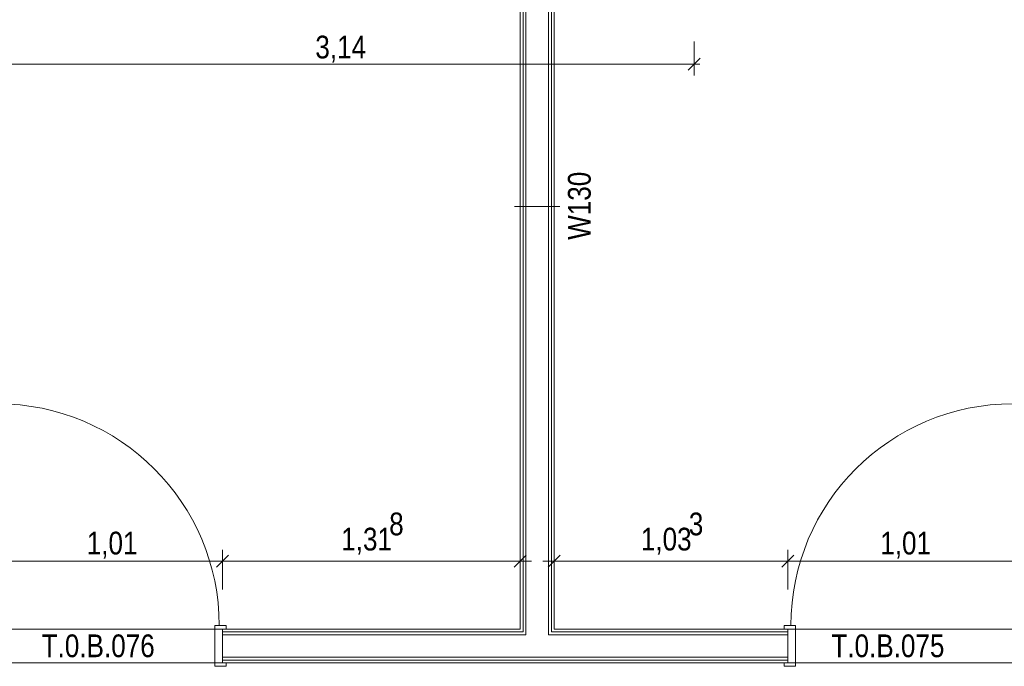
# Model space of a CAD drawing. Extents: x -720 to 300, y 62 to 1162.
# Tile 57 of 143: x -600 to -512, y 902 to 960. Entities that reach past the tile are written whole.
import ezdxf
from ezdxf.lldxf.tags import DXFTag

# ---------------------------------------------------------------- set-up
doc = ezdxf.new("R2010")
doc.units = 0
doc.layers.get('0').update_dxf_attribs({"lineweight": 13})
for name, color, linetype, lineweight, true_color in [('00 -Bauelemente -Dämmung innen', 7, 'Continuous', 9, 0xff7fe6), ('00 -Bauelemente -Gipskarton', 7, 'Continuous', 9, 0xff7fe6), ('30 -34 Innenwände- 2 nichttragend', 7, 'Continuous', 18, 0xff7fe6), ('30 -34 Innenwände- 4 Türen_Fenster', 7, 'Continuous', 15, 0x9955ff), ('70 -76 Bemaßung- 2 Allgemein', 9, 'Continuous', 5, 0x808080)]:
    doc.layers.add(name, color=color, linetype=linetype, lineweight=lineweight, true_color=true_color)
doc.layers.add('70 -75 Raumstempel- 3 Wandstempel', color=7, linetype='Continuous', lineweight=50)
doc.layers.add('Keine', color=7, linetype='Continuous', lineweight=9)
doc.styles.get("Standard").update_dxf_attribs({"font": 'ARIALN.TTF'})
tags = doc.linetypes.add('fein_strichliert-A06G94028I', pattern=[4, 1, -2, 1]).pattern_tags.tags
tags[8:9] = [DXFTag(74, 4), DXFTag(75, 0), DXFTag(340, '0'), DXFTag(46, 0.0), DXFTag(50, 0.0), DXFTag(44, 0.0), DXFTag(45, 0.0)]
tags[6:7] = [DXFTag(74, 4), DXFTag(75, 0), DXFTag(340, '0'), DXFTag(46, 0.0), DXFTag(50, 0.0), DXFTag(44, 0.0), DXFTag(45, 0.0)]
tags[4:5] = [DXFTag(74, 4), DXFTag(75, 0), DXFTag(340, '0'), DXFTag(46, 0.0), DXFTag(50, 0.0), DXFTag(44, 0.0), DXFTag(45, 0.0)]

# ---------------------------------------------------------------- blocks, each defined once
blk = doc.blocks.new('Referenz-A06G94038I')
at = {"layer": '00 -Bauelemente -Dämmung innen', "color": 0, "linetype": 'Continuous', "lineweight": -2, "ltscale": 0.13}
for p, q in [((-554.791, 995.912), (-554.791, 905.112)), ((-552.791, 995.912), (-552.791, 905.112)), ((-554.791, 905.112), (-581.657, 905.112)), ((-531.624, 905.112), (-552.791, 905.112)), ((-531.624, 903.112), (-581.657, 903.112))]:
    blk.add_line(p, q, dxfattribs=at)
at = {"layer": '00 -Bauelemente -Gipskarton', "color": 0, "linetype": 'Continuous', "lineweight": -2, "ltscale": 0.13}
for p, q in [((-555.291, 995.912), (-555.291, 905.612)), ((-555.041, 995.912), (-555.041, 905.362)), ((-554.791, 995.912), (-554.791, 905.112)), ((-552.791, 995.912), (-552.791, 905.112)), ((-552.541, 995.912), (-552.541, 905.362)), ((-552.291, 995.912), (-552.291, 905.612)), ((-555.291, 905.612), (-581.657, 905.612)), ((-531.624, 905.612), (-552.291, 905.612)), ((-555.041, 905.362), (-581.657, 905.362)), ((-554.791, 905.112), (-581.657, 905.112)), ((-531.624, 905.112), (-552.791, 905.112)), ((-531.624, 905.362), (-552.541, 905.362)), ((-531.624, 903.112), (-581.657, 903.112)), ((-531.624, 902.862), (-581.657, 902.862)), ((-531.624, 902.612), (-581.657, 902.612))]:
    blk.add_line(p, q, dxfattribs=at)
at = {"layer": '30 -34 Innenwände- 2 nichttragend', "color": 0, "linetype": 'Continuous', "lineweight": -2, "ltscale": 0.13}
for p, q in [((-555.291, 995.912), (-555.291, 905.612)), ((-552.291, 995.912), (-552.291, 905.612)), ((-555.291, 905.612), (-581.657, 905.612)), ((-581.657, 905.612), (-581.337, 905.612)), ((-531.624, 905.612), (-552.291, 905.612)), ((-531.624, 905.612), (-531.944, 905.612)), ((-531.624, 902.612), (-581.657, 902.612)), ((-581.657, 902.612), (-581.337, 902.612)), ((-531.624, 902.612), (-531.944, 902.612))]:
    blk.add_line(p, q, dxfattribs=at)
at = {"layer": '30 -34 Innenwände- 4 Türen_Fenster', "color": 0, "linetype": 'fein_strichliert-A06G94028I', "lineweight": -2, "ltscale": 0.13}
for p, q in [((-581.657, 905.612), (-601.857, 905.612)), ((-511.424, 905.612), (-531.624, 905.612)), ((-581.657, 902.612), (-601.857, 902.612)), ((-511.424, 902.612), (-531.624, 902.612))]:
    blk.add_line(p, q, dxfattribs=at)
at = {"layer": '30 -34 Innenwände- 4 Türen_Fenster', "color": 0, "linetype": 'Continuous', "lineweight": -2, "ltscale": 0.13}
for p, q in [((-581.937, 905.912), (-582.337, 905.912)), ((-582.337, 905.912), (-582.337, 902.312)), ((-581.337, 905.912), (-581.937, 905.912)), ((-581.657, 902.612), (-581.657, 905.612)), ((-581.657, 905.612), (-581.337, 905.612)), ((-581.337, 905.612), (-581.337, 905.912)), ((-531.944, 905.612), (-531.944, 905.912)), ((-531.944, 905.912), (-531.344, 905.912)), ((-531.624, 905.612), (-531.944, 905.612)), ((-531.624, 902.612), (-531.624, 905.612)), ((-531.344, 905.912), (-530.944, 905.912)), ((-530.944, 905.912), (-530.944, 902.312)), ((-582.337, 902.312), (-581.337, 902.312)), ((-581.337, 902.612), (-581.657, 902.612)), ((-581.337, 902.312), (-581.337, 902.612)), ((-531.944, 902.312), (-531.944, 902.612)), ((-531.944, 902.612), (-531.624, 902.612)), ((-530.944, 902.312), (-531.944, 902.312))]:
    blk.add_line(p, q, dxfattribs=at)
at = {"layer": '30 -34 Innenwände- 4 Türen_Fenster', "color": 0, "linetype": 'fein_strichliert-A06G94028I', "lineweight": -2, "ltscale": 0.13}
for centre, major_axis in [((-601.577, 905.912), (19.64, 0)), ((-511.704, 905.912), (0, 19.64))]:
    blk.add_ellipse(centre, major_axis=major_axis, ratio=1, start_param=0, end_param=1.570796, dxfattribs=at)
at = {"layer": '70 -75 Raumstempel- 3 Wandstempel', "color": 0, "linetype": 'Continuous', "lineweight": -2, "ltscale": 0.13}
blk.add_line((-551.791, 943.012), (-555.791, 943.012), dxfattribs=at)
at = {"layer": '70 -76 Bemaßung- 2 Allgemein', "color": 0, "linetype": 'Continuous', "lineweight": -2, "ltscale": 0.13}
for p, q in [((-539.891, 957.627), (-539.891, 954.627)), ((-539.36, 956.158), (-540.421, 955.097)), ((-540.951, 955.627), (-601.63, 955.627)), ((-539.391, 955.627), (-540.951, 955.627)), ((-581.657, 909.112), (-581.657, 912.612)), ((-581.657, 909.112), (-581.657, 912.612)), ((-555.291, 909.112), (-555.291, 912.612)), ((-552.291, 909.112), (-552.291, 912.612)), ((-531.624, 909.112), (-531.624, 912.612)), ((-531.624, 909.112), (-531.624, 912.612)), ((-582.718, 911.612), (-600.797, 911.612)), ((-580.657, 911.612), (-582.718, 911.612)), ((-582.657, 911.612), (-580.597, 911.612)), ((-581.127, 912.143), (-582.188, 911.082)), ((-582.188, 911.082), (-581.127, 912.143)), ((-556.351, 911.612), (-580.597, 911.612)), ((-554.291, 911.612), (-556.351, 911.612)), ((-554.76, 912.143), (-555.821, 911.082)), ((-553.291, 911.612), (-551.23, 911.612)), ((-552.821, 911.082), (-551.76, 912.143)), ((-532.684, 911.612), (-551.23, 911.612)), ((-530.624, 911.612), (-532.684, 911.612)), ((-532.624, 911.612), (-530.564, 911.612)), ((-532.155, 911.082), (-531.093, 912.143)), ((-531.093, 912.143), (-532.155, 911.082)), ((-512.484, 911.612), (-530.564, 911.612)), ((-510.424, 911.612), (-512.484, 911.612))]:
    blk.add_line(p, q, dxfattribs=at)
at = {"layer": '70 -75 Raumstempel- 3 Wandstempel', "color": 0, "linetype": 'Continuous', "lineweight": -2, "ltscale": 0.13, "insert": (-551.075, 940.07), "char_height": 2.01377, "attachment_point": 1, "rotation": 90}
blk.add_mtext('{\\fArial Narrow;W130}', dxfattribs=at)
at = {"layer": '70 -76 Bemaßung- 2 Allgemein', "color": 0, "linetype": 'Continuous', "lineweight": -2, "ltscale": 0.13, "char_height": 2.01377, "attachment_point": 1}
for s, insert in [('{\\fArial Narrow;3,14}', (-573.431, 958.143)), ('{\\fArial Narrow;8}', (-566.894, 915.923)), ('{\\fArial Narrow;3}', (-540.376, 915.923)), ('{\\fArial Narrow;1,01}', (-593.664, 914.228)), ('{\\fArial Narrow;1,31}', (-571.139, 914.58)), ('{\\fArial Narrow;1,03}', (-544.621, 914.58)), ('{\\fArial Narrow;1,01}', (-523.431, 914.228))]:
    blk.add_mtext(s, dxfattribs=dict(at, insert=insert))
at = {"layer": 'Keine', "color": 0, "linetype": 'Continuous', "lineweight": -2, "ltscale": 0.13, "char_height": 2.01377, "attachment_point": 1}
for s, insert in [('{\\fArial Narrow;T.0.B.076}', (-597.652, 905.133)), ('{\\fArial Narrow;T.0.B.075}', (-527.757, 905.133))]:
    blk.add_mtext(s, dxfattribs=dict(at, insert=insert))

msp = doc.modelspace()

# ---------------------------------------------------------------- block references
at = {"color": 8, "lineweight": 13, "ltscale": 0.13, "true_color": 0x808080}
msp.add_blockref('Referenz-A06G94038I', (0, 0), dxfattribs=at)

doc.saveas('drawing.dxf')
